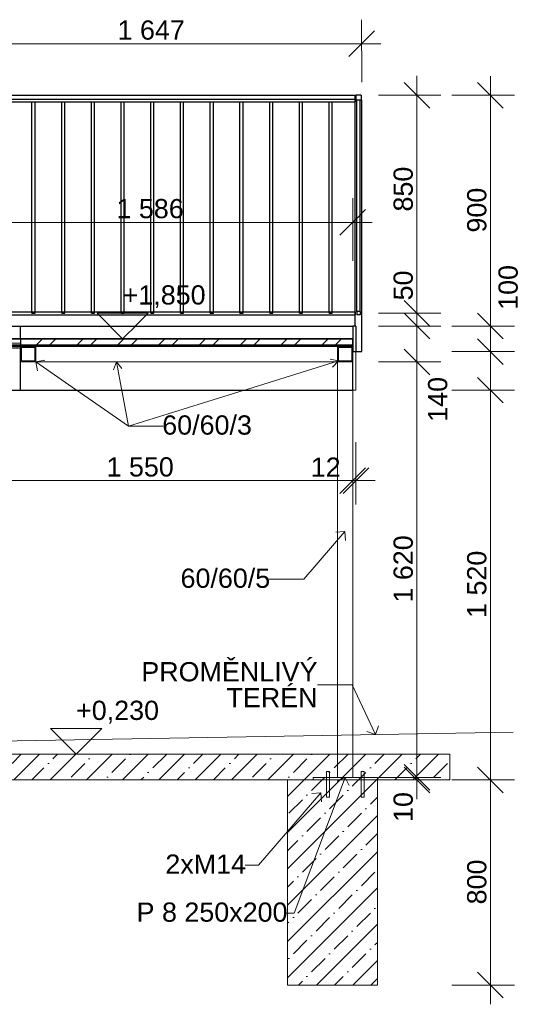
# Model space of a CAD drawing. Header units: millimetres. Extents: x -11934 to 16012, y -44210 to -5230.
# Tile 6 of 7: x 14068 to 16012, y -43927 to -40087. Entities that reach past the tile are written whole.
import ezdxf

# ---------------------------------------------------------------- set-up
doc = ezdxf.new("R2010")
doc.units = ezdxf.units.MM
doc.header["$MEASUREMENT"] = 0
for name, pattern in [('Wipeout_Contour', [1000, 0, -1000]), ('Čerchovaná S', [3.5, 1.5, -0.85, 0.3, -0.85]), ('Čárkovaná', [325, 200, -125]), ('Čárkovaná S', [2.5, 1.5, -1])]:
    doc.linetypes.add(name, pattern=pattern)
for name, color, linetype in [('A-A4_POHLED ZÁPADNÍ_1_Anotace - SP', 7, 'Continuous'), ('A-A4_POHLED ZÁPADNÍ_1_Interiér - schodiště', 7, 'Continuous'), ('A-A4_POHLED ZÁPADNÍ_1_Konstrukce - nosné', 7, 'Continuous'), ('A-A4_POHLED ZÁPADNÍ_1_Kóty - SP', 7, 'Continuous'), ('A-A4_POHLED ZÁPADNÍ_1_Nové_3D prvky model', 7, 'Continuous'), ('A-A4_POHLED ZÁPADNÍ_1_Nové_Interiér - schodiště', 7, 'Continuous'), ('A-A4_POHLED ZÁPADNÍ_1_Nové_Konstrukce – Dělicí čáry vrstev', 7, 'Continuous'), ('A-A4_POHLED ZÁPADNÍ_1_Nové_Výplně - Povrchové', 7, 'Continuous'), ('A-A4_POHLED ZÁPADNÍ_1_Nové_Výplně – Řezové', 7, 'Continuous')]:
    doc.layers.add(name, color=color, linetype=linetype)
doc.styles.add('GENEROVANÝ_STYL_1', font='txt')
doc.styles.add('GENEROVANÝ_STYL_2', font='txt')
pattern_1 = [(45, (22541.76, -43182.14), (-79.5495, 79.5495), []), (45, (22515.24, -43155.62), (-79.5495, 79.5495), [])]
pattern_2 = [(45, (22541.76, -43182.14), (-70.7107, 70.7107), []), (45, (22506.41, -43146.78), (-70.7107, 70.7107), [75, -25, 0, -25])]

msp = doc.modelspace()

# ---------------------------------------------------------------- hatches: boundary and pattern name
at = {"layer": 'A-A4_POHLED ZÁPADNÍ_1_Konstrukce - nosné', "linetype": 'Continuous', "lineweight": 0, "true_color": 0xffffff}
h = msp.add_hatch(dxfattribs=at)
h.set_pattern_fill('beton_prostý_3_0001', style=0, pattern_type=2)
h.set_pattern_definition(pattern_2)
h.paths.add_polyline_path([(10973.4, -42952), (10973.4, -43052), (15745.2, -43052), (15745.2, -42952)])
at = {"layer": 'A-A4_POHLED ZÁPADNÍ_1_Konstrukce - nosné', "linetype": 'Continuous', "lineweight": 13}
h = msp.add_hatch(dxfattribs=at)
h.set_pattern_fill('beton_prostý_3_0001', color=253, style=0, pattern_type=2)
h.set_pattern_definition(pattern_2)
h.paths.add_polyline_path([(15112.4, -43052), (15112.4, -43852), (15462.4, -43852), (15462.4, -43052)])

# ---------------------------------------------------------------- linework, layer by layer
at = {"layer": 'A-A4_POHLED ZÁPADNÍ_1_Anotace - SP', "color": 154, "linetype": 'Continuous', "lineweight": 13}
for p, q in [((14492.7, -41672), (14627.5, -41672)), ((15336.2, -42083.2), (15175.8, -42269.5)), ((15336.2, -42083.2), (15300.9, -42085.8)), ((15336.2, -42083.2), (15338.8, -42118.4)), ((15175.8, -42269.5), (15041, -42269.5)), ((15364, -42680.6), (15229.2, -42680.6)), ((15455.3, -42874.9), (15364, -42680.6)), ((15455.3, -42874.9), (15467.3, -42841.6)), ((15455.3, -42874.9), (15422, -42862.9)), ((15337.4, -43042), (15138.6, -43571.7)), ((15337.4, -43042), (15305.2, -43056.6)), ((15337.4, -43042), (15352, -43074.2)), ((15242, -43101.7), (14998.6, -43384.5)), ((15242, -43101.7), (15206.8, -43104.4)), ((15242, -43101.7), (15244.7, -43137)), ((14998.6, -43384.5), (14946.8, -43384.5)), ((15138.6, -43571.7), (15104.6, -43571.7))]:
    msp.add_line(p, q, dxfattribs=at)
at = {"layer": 'A-A4_POHLED ZÁPADNÍ_1_Interiér - schodiště', "color": 1, "linetype": 'Čárkovaná S', "lineweight": 18}
for p, q in [((15306.7, -42952), (15306.7, -43042)), ((15366.7, -42952), (15366.7, -43042))]:
    msp.add_line(p, q, dxfattribs=at)
at = {"layer": 'A-A4_POHLED ZÁPADNÍ_1_Interiér - schodiště', "color": 1, "linetype": 'Continuous', "lineweight": 18}
for p, q in [((15212.4, -43052), (15212.4, -43042)), ((15212.4, -43042), (15462.4, -43042)), ((15462.4, -43042), (15462.4, -43052)), ((15462.4, -43052), (15212.4, -43052))]:
    msp.add_line(p, q, dxfattribs=at)
at = {"layer": 'A-A4_POHLED ZÁPADNÍ_1_Interiér - schodiště', "color": 1, "linetype": 'Čárkovaná', "lineweight": 18}
for p, q in [((15264, -43019.5), (15276, -43019.5)), ((15264, -43119.5), (15264, -43019.5)), ((15276, -43019.5), (15276, -43119.5)), ((15410.7, -43019.5), (15398.7, -43019.5)), ((15398.7, -43019.5), (15398.7, -43119.5)), ((15410.7, -43119.5), (15410.7, -43019.5)), ((15276, -43119.5), (15264, -43119.5)), ((15398.7, -43119.5), (15410.7, -43119.5))]:
    msp.add_line(p, q, dxfattribs=at)
at = {"layer": 'A-A4_POHLED ZÁPADNÍ_1_Konstrukce - nosné', "color": 1, "linetype": 'Continuous', "lineweight": 18}
msp.add_line((10973.4, -42952), (15991.4, -42865.7), dxfattribs=at)
at = {"layer": 'A-A4_POHLED ZÁPADNÍ_1_Konstrukce - nosné', "color": 1, "linetype": 'Continuous', "lineweight": 13, "flags": 128}
for points in [[(10973.4, -42952), (15745.2, -42952), (15745.2, -43052), (10973.4, -43052)], [(15112.4, -43052), (15462.4, -43052), (15462.4, -43852), (15112.4, -43852)]]:
    msp.add_lwpolyline(points, close=True, dxfattribs=at)
at = {"layer": 'A-A4_POHLED ZÁPADNÍ_1_Kóty - SP', "color": 154, "linetype": 'Continuous', "lineweight": 13}
for p, q in [((15401.3, -40331), (15401.2, -40087.2)), ((15351.2, -40231), (15451.2, -40131)), ((13754.5, -40181.2), (15401.2, -40181)), ((15401.2, -40181), (15476.2, -40181)), ((15616.6, -40381.7), (15616.6, -40306.7)), ((15903.4, -40382), (15903.4, -40307)), ((15666.6, -40431.7), (15566.6, -40331.7)), ((15953.4, -40432), (15853.4, -40332)), ((15710.3, -40381.7), (15466.6, -40381.7)), ((15616.6, -41232), (15616.6, -40381.7)), ((15997.1, -40382), (15753.4, -40382)), ((15903.4, -41282), (15903.4, -40382)), ((15566.6, -41182), (15666.6, -41282)), ((15710.3, -41232), (15466.6, -41232)), ((15666.6, -41332), (15566.6, -41232)), ((15616.6, -41282), (15616.6, -41232)), ((15853.4, -41232), (15953.4, -41332)), ((15710.3, -41282), (15466.6, -41282)), ((15616.6, -41422), (15616.6, -41282)), ((15997.1, -41282), (15753.4, -41282)), ((15903.4, -41381.7), (15903.4, -41282)), ((15853.4, -41331.7), (15953.4, -41431.7)), ((15566.6, -41372), (15666.6, -41472)), ((15997.1, -41381.7), (15753.4, -41381.7)), ((15903.4, -41456.7), (15903.4, -41381.7)), ((15710.3, -41422), (15466.6, -41422)), ((15616.6, -43042), (15616.6, -41422)), ((15903.4, -41532), (15903.4, -41457)), ((15953.4, -41582), (15853.4, -41482)), ((15997.1, -41532), (15753.4, -41532)), ((15903.4, -43052), (15903.4, -41532)), ((15366.7, -41978.5), (15366.7, -41734.8)), ((15378.7, -41978.5), (15378.7, -41734.8)), ((15316.7, -41934.8), (15416.7, -41834.8)), ((15428.7, -41834.8), (15328.7, -41934.8)), ((13817.1, -41884.8), (15366.7, -41884.8)), ((15366.7, -41884.8), (15378.7, -41884.8)), ((15378.7, -41884.8), (15453.7, -41884.8)), ((14287.9, -42952), (14187.9, -42852)), ((14187.9, -42852), (14387.9, -42852)), ((14387.9, -42852), (14287.9, -42952)), ((14287.9, -42952), (14137.9, -42952)), ((14287.9, -42952), (14362.9, -42952)), ((15566.6, -42992), (15666.6, -43092)), ((15666.6, -43102), (15566.6, -43002)), ((15853.4, -43002), (15953.4, -43102)), ((15710.3, -43042), (15466.6, -43042)), ((15616.6, -43052), (15616.6, -43042)), ((15710.3, -43052), (15466.6, -43052)), ((15616.6, -43127), (15616.6, -43052)), ((15997.1, -43052), (15753.4, -43052)), ((15903.4, -43852), (15903.4, -43052)), ((15853.4, -43802), (15953.4, -43902)), ((15997.1, -43852), (15753.4, -43852)), ((15903.4, -43927), (15903.4, -43852))]:
    msp.add_line(p, q, dxfattribs=at)

# ---------------------------------------------------------------- texts
at = {"layer": 'A-A4_POHLED ZÁPADNÍ_1_Anotace - SP', "color": 154, "linetype": 'Continuous', "lineweight": 13, "char_height": 75, "attachment_point": 5, "style": 'GENEROVANÝ_STYL_1'}
for s, insert in [('\\A1;{\\pqc;\\fArial|b0|i0|c238|p38;60/60/\\fArial|b0|i0|c238|p38;3}', (14798.6, -41668.4)), ('\\A1;{\\pqc;\\fArial|b0|i0|c238|p38;60/60/5}', (14869.9, -42265.8)), ('\\A1;{\\pqc;\\fArial|b0|i0|c238|p38;2xM14}', (14793.2, -43380.3)), ('\\A1;{\\pqc;\\fArial|b0|i0|c238|p38;P 8 \\fArial|b0|i0|c238|p38;2\\fArial|b0|i0|c238|p38;50x\\fArial|b0|i0|c238|p38;2\\fArial|b0|i0|c238|p38;00}', (14818, -43568))]:
    msp.add_mtext(s, dxfattribs=dict(at, insert=insert))
at = {"layer": 'A-A4_POHLED ZÁPADNÍ_1_Anotace - SP', "color": 154, "linetype": 'Continuous', "lineweight": 13, "insert": (15229.2, -42680.6), "char_height": 75, "attachment_point": 6, "line_spacing_factor": 0.809522, "style": 'GENEROVANÝ_STYL_1'}
msp.add_mtext('\\A1;{\\pqr;\\fArial|b0|i0|c238|p38;PROMĚNLIVÝ\\P\\pqr;\\fArial|b0|i0|c238|p38;TERÉN}', dxfattribs=at)
at = {"layer": 'A-A4_POHLED ZÁPADNÍ_1_Kóty - SP', "color": 154, "linetype": 'Continuous', "lineweight": 13, "char_height": 75, "attachment_point": 7, "style": 'GENEROVANÝ_STYL_2'}
for s, insert, width, rotation in [('\\A1;{\\pql;\\fArial|b0|i0|c0|p38;1\xa0647}', (14449.7, -40166.1), 256.457, 0.0088), ('\\A1;{\\pql;\\fArial|b0|i0|c0|p38;850}', (15601.6, -40835.3), 170.744, 90), ('\\A1;{\\pql;\\fArial|b0|i0|c0|p38;900}', (15888.4, -40917.3), 170.744, 90), ('\\A1;{\\pql;\\fArial|b0|i0|c0|p38;50}', (15601.6, -41182), 113.829, 90), ('\\A1;{\\pql;\\fArial|b0|i0|c0|p38;100}', (16010.6, -41218.8), 170.744, 90), ('\\A1;{\\pql;\\fArial|b0|i0|c0|p38;140}', (15736, -41655.3), 170.744, 90), ('\\A1;{\\pql;\\fArial|b0|i0|c0|p38;1\xa0620}', (15601.6, -42360.2), 256.457, 90), ('\\A1;{\\pql;\\fArial|b0|i0|c0|p38;1\xa0520}', (15888.4, -42420.2), 256.457, 90), ('\\A1;{\\pql;\\fArial|b0|i0|c0|p38;10}', (15601.6, -43215.8), 113.829, 90), ('\\A1;{\\pql;\\fArial|b0|i0|c0|p38;800}', (15888.4, -43537.3), 170.744, 90)]:
    msp.add_mtext(s, dxfattribs=dict(at, insert=insert, width=width, rotation=rotation))
for s, insert, width in [('\\A1;{\\pql;\\fArial|b0|i0|c0|p38;1\xa0550}', (14406.7, -41869.8), 256.457), ('\\A1;{\\pql;\\fArial|b0|i0|c0|p38;12}', (15202.8, -41869.8), 113.829), ('\\A1;{\\pql;\\fArial|b0|i0|c0|p38;+0,230}', (14287.9, -42832), 316.801)]:
    msp.add_mtext(s, dxfattribs=dict(at, insert=insert, width=width))

# ---------------------------------------------------------------- wipeouts: each hides what was drawn before it
at = {"color": 254, "linetype": 'Wipeout_Contour', "lineweight": 0, "ltscale": 525392.833092}
msp.add_wipeout([(15376.3, -41282), (15378.7, -41282), (15378.7, -41381.7), (15401.3, -41381.7), (15401.3, -40401.7), (15394.8, -40401.7), (15394.8, -41231.7), (15394.8, -41237.7), (15382.8, -41237.7), (15382.8, -41231.7), (15382.8, -40401.7), (15376.3, -40401.7)], dxfattribs=at).dxf.layer = 'A-A4_POHLED ZÁPADNÍ_1_Nové_Výplně - Povrchové'

# ---------------------------------------------------------------- next in the draw order: wipeouts: each hides what was drawn before it
at = {"color": 254, "linetype": 'Wipeout_Contour', "lineweight": 0, "ltscale": 171769.24863}
msp.add_wipeout([(13754.5, -40397), (15376.3, -40397), (15376.3, -40382), (13754.5, -40382)], dxfattribs=at).dxf.layer = 'A-A4_POHLED ZÁPADNÍ_1_Nové_Výplně - Povrchové'
at = {"color": 254, "linetype": 'Wipeout_Contour', "lineweight": 0, "ltscale": 2449143.932575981}
msp.add_wipeout([(13764.6, -41238), (15376.3, -41238), (15376.3, -41226), (15286.4, -41226), (15286.4, -41232), (15274.4, -41232), (15274.4, -41226), (15170.6, -41226), (15170.6, -41232), (15158.6, -41232), (15158.6, -41226), (15054.8, -41226), (15054.8, -41232), (15042.8, -41232), (15042.8, -41226), (14938.9, -41226), (14938.9, -41232), (14926.9, -41232), (14926.9, -41226), (14823.1, -41226), (14823.1, -41232), (14811.1, -41232), (14811.1, -41226), (14707.2, -41226), (14707.2, -41232), (14695.2, -41232), (14695.2, -41226), (14591.4, -41226), (14591.4, -41232), (14579.4, -41232), (14579.4, -41226), (14475.6, -41226), (14475.6, -41232), (14463.6, -41232), (14463.6, -41226), (14359.7, -41226), (14359.7, -41232), (14347.7, -41232), (14347.7, -41226), (14243.9, -41226), (14243.9, -41232), (14231.9, -41232), (14231.9, -41226), (14128.1, -41226), (14128.1, -41232), (14116.1, -41232), (14116.1, -41226), (14012.2, -41226), (14012.2, -41232), (14000.2, -41232), (14000.2, -41226), (13896.4, -41226), (13896.4, -41232), (13884.4, -41232), (13884.4, -41226), (13764.6, -41226)], dxfattribs=at).dxf.layer = 'A-A4_POHLED ZÁPADNÍ_1_Nové_Výplně - Povrchové'
at = {"color": 254, "linetype": 'Wipeout_Contour', "lineweight": 0, "ltscale": 175420.768785}
msp.add_wipeout([(14070.7, -41282), (14070.7, -41332), (15366.7, -41332), (15366.7, -41282)], dxfattribs=at).dxf.layer = 'A-A4_POHLED ZÁPADNÍ_1_Nové_Výplně - Povrchové'
at = {"color": 254, "linetype": 'Wipeout_Contour', "lineweight": 0, "ltscale": 175948.377607}
msp.add_wipeout([(14070.7, -41532), (15366.7, -41532), (15366.7, -41362), (14070.7, -41362)], dxfattribs=at).dxf.layer = 'A-A4_POHLED ZÁPADNÍ_1_Nové_Výplně - Povrchové'

# ---------------------------------------------------------------- next in the draw order: linework, layer by layer
at = {"layer": 'A-A4_POHLED ZÁPADNÍ_1_Anotace - SP', "color": 154, "linetype": 'Continuous', "lineweight": 13}
for q in [(14165.5, -41415.6), (14492.7, -41672), (14137, -41456.7)]:
    msp.add_line((14130.7, -41422), q, dxfattribs=at)
at = {"layer": 'A-A4_POHLED ZÁPADNÍ_1_Interiér - schodiště', "color": 1, "linetype": 'Continuous', "lineweight": 18}
for p, q in [((14130.7, -41422), (14070.7, -41422)), ((14126.7, -41418), (14074.7, -41418)), ((14130.7, -41422), (15306.7, -41422)), ((15366.7, -41422), (15306.7, -41422)), ((15306.7, -41422), (15306.7, -42952)), ((15362.7, -41418), (15310.7, -41418)), ((15366.7, -41422), (15366.7, -42952)), ((15366.7, -41532), (14071.4, -41532)), ((15378.7, -41532), (15366.7, -41532))]:
    msp.add_line(p, q, dxfattribs=at)
at = {"layer": 'A-A4_POHLED ZÁPADNÍ_1_Interiér - schodiště', "color": 154, "linetype": 'Continuous', "lineweight": 13}
for p, q in [((14444.9, -41422), (14434, -41453.3)), ((14492.7, -41672), (14444.9, -41422)), ((14444.9, -41422), (14466.6, -41447.1)), ((14492.7, -41672), (15310.7, -41418)), ((15310.7, -41418), (15278.3, -41410.7)), ((15310.7, -41418), (15288.2, -41442.3))]:
    msp.add_line(p, q, dxfattribs=at)
at = {"layer": 'A-A4_POHLED ZÁPADNÍ_1_Nové_3D prvky model', "color": 1, "linetype": 'Continuous', "lineweight": 25}
msp.add_line((14070.7, -41532), (15366.7, -41532), dxfattribs=at)
at = {"layer": 'A-A4_POHLED ZÁPADNÍ_1_Nové_Interiér - schodiště', "color": 1, "linetype": 'Continuous', "lineweight": 25}
for p, q in [((13766.4, -41282), (14070.7, -41282)), ((13837.7, -41532), (14070.7, -41532))]:
    msp.add_line(p, q, dxfattribs=at)

# ---------------------------------------------------------------- next in the draw order: wipeouts: each hides what was drawn before it
at = {"color": 254, "linetype": 'Wipeout_Contour', "lineweight": 0, "ltscale": 172776.349189}
msp.add_wipeout([(14116.1, -41232), (14128.1, -41232), (14128.1, -40408.2), (14116.1, -40408.2)], dxfattribs=at).dxf.layer = 'A-A4_POHLED ZÁPADNÍ_1_Nové_Výplně - Povrchové'
at = {"color": 254, "linetype": 'Wipeout_Contour', "lineweight": 0, "ltscale": 172928.403931}
msp.add_wipeout([(14231.9, -41232), (14243.9, -41232), (14243.9, -40408.2), (14231.9, -40408.2)], dxfattribs=at).dxf.layer = 'A-A4_POHLED ZÁPADNÍ_1_Nové_Výplně - Povrchové'
at = {"color": 254, "linetype": 'Wipeout_Contour', "lineweight": 0, "ltscale": 173081.56554}
msp.add_wipeout([(14347.7, -41232), (14359.7, -41232), (14359.7, -40408.2), (14347.7, -40408.2)], dxfattribs=at).dxf.layer = 'A-A4_POHLED ZÁPADNÍ_1_Nové_Výplně - Povrchové'
at = {"color": 254, "linetype": 'Wipeout_Contour', "lineweight": 0, "ltscale": 173235.83108}
msp.add_wipeout([(14463.6, -41232), (14475.6, -41232), (14475.6, -40408.2), (14463.6, -40408.2)], dxfattribs=at).dxf.layer = 'A-A4_POHLED ZÁPADNÍ_1_Nové_Výplně - Povrchové'
at = {"color": 254, "linetype": 'Wipeout_Contour', "lineweight": 0, "ltscale": 173391.197602}
msp.add_wipeout([(14579.4, -41232), (14591.4, -41232), (14591.4, -40408.2), (14579.4, -40408.2)], dxfattribs=at).dxf.layer = 'A-A4_POHLED ZÁPADNÍ_1_Nové_Výplně - Povrchové'
at = {"color": 254, "linetype": 'Wipeout_Contour', "lineweight": 0, "ltscale": 173547.66215}
msp.add_wipeout([(14695.2, -41232), (14707.2, -41232), (14707.2, -40408.2), (14695.2, -40408.2)], dxfattribs=at).dxf.layer = 'A-A4_POHLED ZÁPADNÍ_1_Nové_Výplně - Povrchové'
at = {"color": 254, "linetype": 'Wipeout_Contour', "lineweight": 0, "ltscale": 173705.221755}
msp.add_wipeout([(14811.1, -41232), (14823.1, -41232), (14823.1, -40408.2), (14811.1, -40408.2)], dxfattribs=at).dxf.layer = 'A-A4_POHLED ZÁPADNÍ_1_Nové_Výplně - Povrchové'
at = {"color": 254, "linetype": 'Wipeout_Contour', "lineweight": 0, "ltscale": 173863.873439}
msp.add_wipeout([(14926.9, -41232), (14938.9, -41232), (14938.9, -40408.2), (14926.9, -40408.2)], dxfattribs=at).dxf.layer = 'A-A4_POHLED ZÁPADNÍ_1_Nové_Výplně - Povrchové'
at = {"color": 254, "linetype": 'Wipeout_Contour', "lineweight": 0, "ltscale": 174023.614215}
msp.add_wipeout([(15042.8, -41232), (15054.8, -41232), (15054.8, -40408.2), (15042.8, -40408.2)], dxfattribs=at).dxf.layer = 'A-A4_POHLED ZÁPADNÍ_1_Nové_Výplně - Povrchové'
at = {"color": 254, "linetype": 'Wipeout_Contour', "lineweight": 0, "ltscale": 174184.441086}
msp.add_wipeout([(15158.6, -41232), (15170.6, -41232), (15170.6, -40408.2), (15158.6, -40408.2)], dxfattribs=at).dxf.layer = 'A-A4_POHLED ZÁPADNÍ_1_Nové_Výplně - Povrchové'
at = {"color": 254, "linetype": 'Wipeout_Contour', "lineweight": 0, "ltscale": 174585.539207}
msp.add_wipeout([(13795.9, -41363), (14070.7, -41363), (14070.7, -41362), (13795.9, -41362)], dxfattribs=at).dxf.layer = 'A-A4_POHLED ZÁPADNÍ_1_Nové_Výplně – Řezové'

# ---------------------------------------------------------------- next in the draw order: hatches: boundary and pattern name
at = {"layer": 'A-A4_POHLED ZÁPADNÍ_1_Nové_Výplně – Řezové', "linetype": 'Continuous', "lineweight": 20, "true_color": 0xffaaaa}
h = msp.add_hatch(dxfattribs=at)
h.set_pattern_fill('Kov___ocel_0001', color=21, style=0, pattern_type=2)
h.set_pattern_definition(pattern_1)
h.paths.add_polyline_path([(13795.9, -41363), (14070.7, -41363), (14070.7, -41362), (13795.9, -41362)])

# ---------------------------------------------------------------- next in the draw order: linework, layer by layer
at = {"layer": 'A-A4_POHLED ZÁPADNÍ_1_Kóty - SP', "color": 154, "linetype": 'Continuous', "lineweight": 13}
msp.add_line((14369.5, -41232), (14569.5, -41232), dxfattribs=at)
at = {"layer": 'A-A4_POHLED ZÁPADNÍ_1_Nové_Interiér - schodiště', "color": 1, "linetype": 'Continuous', "lineweight": 25}
for p, q in [((14012.2, -41226), (14116.1, -41226)), ((14116.1, -41226), (14128.1, -41226)), ((14116.1, -41232), (14116.1, -41226)), ((14116.1, -41232), (14128.1, -41232)), ((14128.1, -41226), (14231.9, -41226)), ((14231.9, -41226), (14243.9, -41226)), ((14231.9, -41232), (14231.9, -41226)), ((14231.9, -41232), (14243.9, -41232)), ((14243.9, -41226), (14347.7, -41226)), ((14347.7, -41226), (14359.7, -41226)), ((14347.7, -41232), (14347.7, -41226)), ((14347.7, -41232), (14359.7, -41232)), ((14359.7, -41226), (14463.6, -41226)), ((14463.6, -41226), (14475.6, -41226)), ((14463.6, -41232), (14463.6, -41226)), ((14463.6, -41232), (14475.6, -41232)), ((14475.6, -41226), (14579.4, -41226)), ((14579.4, -41226), (14591.4, -41226)), ((14579.4, -41232), (14579.4, -41226)), ((14579.4, -41232), (14591.4, -41232)), ((14591.4, -41226), (14695.2, -41226)), ((14695.2, -41226), (14707.2, -41226)), ((14695.2, -41232), (14695.2, -41226)), ((14695.2, -41232), (14707.2, -41232)), ((14707.2, -41226), (14811.1, -41226)), ((14811.1, -41226), (14823.1, -41226)), ((14811.1, -41232), (14811.1, -41226)), ((14811.1, -41232), (14823.1, -41232)), ((14823.1, -41226), (14926.9, -41226)), ((14926.9, -41226), (14938.9, -41226)), ((14926.9, -41232), (14926.9, -41226)), ((14926.9, -41232), (14938.9, -41232)), ((14938.9, -41226), (15042.8, -41226)), ((15042.8, -41226), (15054.8, -41226)), ((15042.8, -41232), (15042.8, -41226)), ((15042.8, -41232), (15054.8, -41232)), ((15054.8, -41226), (15158.6, -41226)), ((15158.6, -41226), (15170.6, -41226)), ((15158.6, -41232), (15158.6, -41226)), ((15158.6, -41232), (15170.6, -41232))]:
    msp.add_line(p, q, dxfattribs=at)

# ---------------------------------------------------------------- next in the draw order: texts
at = {"layer": 'A-A4_POHLED ZÁPADNÍ_1_Kóty - SP', "color": 154, "linetype": 'Continuous', "lineweight": 13, "char_height": 75, "attachment_point": 7, "style": 'GENEROVANÝ_STYL_2'}
for s, insert, width in [('\\A1;{\\pql;\\fArial|b0|i0|c0|p38;1\xa0586}', (14445.4, -40862.5), 256.457), ('\\A1;{\\pql;\\fArial|b0|i0|c0|p38;+1,850}', (14469.5, -41212), 316.801)]:
    msp.add_mtext(s, dxfattribs=dict(at, insert=insert, width=width))

# ---------------------------------------------------------------- next in the draw order: wipeouts: each hides what was drawn before it
at = {"color": 254, "linetype": 'Wipeout_Contour', "lineweight": 0, "ltscale": 171824.626115}
msp.add_wipeout([(15376.3, -40397), (13764.6, -40397), (13764.6, -40408), (15376.3, -40408)], dxfattribs=at).dxf.layer = 'A-A4_POHLED ZÁPADNÍ_1_Nové_Výplně - Povrchové'

# ---------------------------------------------------------------- next in the draw order: linework, layer by layer
at = {"layer": 'A-A4_POHLED ZÁPADNÍ_1_Nové_Interiér - schodiště', "color": 1, "linetype": 'Continuous', "lineweight": 25}
for p, q in [((14116.1, -40408.2), (14128.1, -40408.2)), ((14116.1, -41226), (14116.1, -40408.2)), ((14128.1, -41232), (14128.1, -40408.2)), ((14231.9, -40408.2), (14243.9, -40408.2)), ((14231.9, -41226), (14231.9, -40408.2)), ((14243.9, -41232), (14243.9, -40408.2)), ((14347.7, -40408.2), (14359.7, -40408.2)), ((14347.7, -41226), (14347.7, -40408.2)), ((14359.7, -41232), (14359.7, -40408.2)), ((14463.6, -40408.2), (14475.6, -40408.2)), ((14463.6, -41226), (14463.6, -40408.2)), ((14475.6, -41232), (14475.6, -40408.2)), ((14579.4, -40408.2), (14591.4, -40408.2)), ((14579.4, -41226), (14579.4, -40408.2)), ((14591.4, -41232), (14591.4, -40408.2)), ((14695.2, -40408.2), (14707.2, -40408.2)), ((14695.2, -41226), (14695.2, -40408.2)), ((14707.2, -41232), (14707.2, -40408.2)), ((14811.1, -40408.2), (14823.1, -40408.2)), ((14811.1, -41226), (14811.1, -40408.2)), ((14823.1, -41232), (14823.1, -40408.2)), ((14926.9, -40408.2), (14938.9, -40408.2)), ((14926.9, -41226), (14926.9, -40408.2)), ((14938.9, -41232), (14938.9, -40408.2)), ((15042.8, -40408.2), (15054.8, -40408.2)), ((15042.8, -41226), (15042.8, -40408.2)), ((15054.8, -41232), (15054.8, -40408.2)), ((15158.6, -40408.2), (15170.6, -40408.2)), ((15158.6, -41226), (15158.6, -40408.2)), ((15170.6, -41232), (15170.6, -40408.2))]:
    msp.add_line(p, q, dxfattribs=at)

# ---------------------------------------------------------------- next in the draw order: wipeouts: each hides what was drawn before it
at = {"color": 254, "linetype": 'Wipeout_Contour', "lineweight": 0, "ltscale": 174346.351044}
msp.add_wipeout([(15274.4, -41232), (15286.4, -41232), (15286.4, -40408.2), (15274.4, -40408.2)], dxfattribs=at).dxf.layer = 'A-A4_POHLED ZÁPADNÍ_1_Nové_Výplně - Povrchové'
at = {"color": 254, "linetype": 'Wipeout_Contour', "lineweight": 0, "ltscale": 174474.990945}
msp.add_wipeout([(15394.8, -40401.7), (15382.8, -40401.7), (15382.8, -41225.7), (15394.8, -41225.7)], dxfattribs=at).dxf.layer = 'A-A4_POHLED ZÁPADNÍ_1_Nové_Výplně - Povrchové'
at = {"color": 254, "linetype": 'Wipeout_Contour', "lineweight": 0, "ltscale": 174517.168886}
msp.add_wipeout([(13780.7, -41362), (14070.7, -41362), (14070.7, -41332), (13780.7, -41332)], dxfattribs=at).dxf.layer = 'A-A4_POHLED ZÁPADNÍ_1_Nové_Výplně – Řezové'

# ---------------------------------------------------------------- next in the draw order: linework, layer by layer
at = {"layer": 'A-A4_POHLED ZÁPADNÍ_1_Kóty - SP', "color": 154, "linetype": 'Continuous', "lineweight": 13}
for p, q in [((15366.7, -41027.5), (15366.7, -40783.8)), ((15316.7, -40927.5), (15416.7, -40827.5)), ((13780.7, -40877.5), (15366.7, -40877.5)), ((15366.7, -40877.5), (15441.7, -40877.5))]:
    msp.add_line(p, q, dxfattribs=at)
at = {"layer": 'A-A4_POHLED ZÁPADNÍ_1_Nové_Interiér - schodiště', "color": 1, "linetype": 'Continuous', "lineweight": 25}
for p, q in [((15274.4, -40408.2), (15286.4, -40408.2)), ((15274.4, -41226), (15274.4, -40408.2)), ((15286.4, -41232), (15286.4, -40408.2)), ((15170.6, -41226), (15274.4, -41226)), ((15274.4, -41226), (15286.4, -41226)), ((15274.4, -41232), (15274.4, -41226)), ((15274.4, -41232), (15286.4, -41232))]:
    msp.add_line(p, q, dxfattribs=at)

# ---------------------------------------------------------------- next in the draw order: wipeouts: each hides what was drawn before it
at = {"color": 254, "linetype": 'Wipeout_Contour', "lineweight": 0, "ltscale": 172895.587834}
msp.add_wipeout([(15398.8, -40381.7), (15378.8, -40381.7), (15378.8, -40401.7), (15398.8, -40401.7)], dxfattribs=at).dxf.layer = 'A-A4_POHLED ZÁPADNÍ_1_Nové_Výplně – Řezové'
at = {"color": 254, "linetype": 'Wipeout_Contour', "lineweight": 0, "ltscale": 176039.490388}
msp.add_wipeout([(15394.8, -41225.7), (15382.8, -41225.7), (15382.8, -41237.7), (15394.8, -41237.7)], dxfattribs=at).dxf.layer = 'A-A4_POHLED ZÁPADNÍ_1_Nové_Výplně – Řezové'
at = {"color": 254, "linetype": 'Wipeout_Contour', "lineweight": 0, "ltscale": 175571.481614}
msp.add_wipeout([(14070.7, -41362), (15366.7, -41362), (15366.7, -41332), (14070.7, -41332)], dxfattribs=at).dxf.layer = 'A-A4_POHLED ZÁPADNÍ_1_Nové_Výplně – Řezové'

# ---------------------------------------------------------------- next in the draw order: hatches: boundary and pattern name
at = {"layer": 'A-A4_POHLED ZÁPADNÍ_1_Nové_Výplně – Řezové', "linetype": 'Continuous', "lineweight": 20, "true_color": 0xffaaaa}
h = msp.add_hatch(dxfattribs=at)
h.set_pattern_fill('Kov___ocel_0001', color=21, style=0, pattern_type=2)
h.set_pattern_definition(pattern_1)
h.paths.add_polyline_path([(14070.7, -41362), (15366.7, -41362), (15366.7, -41332), (14070.7, -41332)])

# ---------------------------------------------------------------- next in the draw order: linework, layer by layer
at = {"layer": 'A-A4_POHLED ZÁPADNÍ_1_Interiér - schodiště', "color": 1, "linetype": 'Continuous', "lineweight": 18}
for p, q in [((14071.4, -41532), (14071.4, -41282)), ((14070.7, -41362), (14130.7, -41362)), ((14070.7, -41422), (14070.7, -41362)), ((14074.7, -41366), (14126.7, -41366)), ((14074.7, -41418), (14074.7, -41366)), ((14126.7, -41366), (14126.7, -41418)), ((14130.7, -41362), (14130.7, -41422)), ((15306.7, -41362), (14130.7, -41362)), ((14130.7, -41362), (14130.7, -41422)), ((15306.7, -41422), (15306.7, -41362)), ((15306.7, -41422), (15306.7, -41362)), ((15310.7, -41418), (15310.7, -41366))]:
    msp.add_line(p, q, dxfattribs=at)
at = {"layer": 'A-A4_POHLED ZÁPADNÍ_1_Interiér - schodiště', "color": 151, "linetype": 'Continuous', "lineweight": 13, "true_color": 0x80c2ff}
for p, q in [((14072.1, -41348.1), (13767.1, -41348.1)), ((14072.1, -41358.3), (14072.1, -41348.1)), ((13767.1, -41358.3), (14072.1, -41358.3))]:
    msp.add_line(p, q, dxfattribs=at)
at = {"layer": 'A-A4_POHLED ZÁPADNÍ_1_Interiér - schodiště', "color": 151, "linetype": 'Čerchovaná S', "lineweight": 13, "true_color": 0x80c2ff}
for p, q in [((14072.1, -41358.3), (13767.1, -41358.3)), ((13767.1, -41368.4), (14072.1, -41368.4)), ((14072.1, -41368.4), (14072.1, -41358.3))]:
    msp.add_line(p, q, dxfattribs=at)
at = {"layer": 'A-A4_POHLED ZÁPADNÍ_1_Kóty - SP', "color": 154, "linetype": 'Continuous', "lineweight": 13}
for p, q in [((14469.5, -41332), (14369.5, -41232)), ((14569.5, -41232), (14469.5, -41332)), ((14469.5, -41332), (14319.5, -41332)), ((14469.5, -41332), (14544.5, -41332))]:
    msp.add_line(p, q, dxfattribs=at)
at = {"layer": 'A-A4_POHLED ZÁPADNÍ_1_Nové_3D prvky model', "color": 1, "linetype": 'Continuous', "lineweight": 25}
for p, q in [((14070.7, -41332), (14070.7, -41282)), ((14070.7, -41532), (14070.7, -41363))]:
    msp.add_line(p, q, dxfattribs=at)
at = {"layer": 'A-A4_POHLED ZÁPADNÍ_1_Nové_Interiér - schodiště', "color": 1, "linetype": 'Continuous', "lineweight": 25}
for p, q in [((13754.5, -40382), (15376.3, -40382)), ((15376.3, -40382), (15376.3, -40397)), ((15376.3, -40396), (15376.3, -40382)), ((15376.3, -40382), (15376.3, -40382)), ((15398.8, -40381.7), (15378.8, -40381.7)), ((15378.8, -40381.7), (15378.8, -40401.7)), ((15398.8, -40381.7), (15398.8, -40401.7)), ((13754.5, -40397), (15376.3, -40397)), ((13764.6, -40408), (15376.3, -40408)), ((15376.3, -40397), (15376.3, -40408)), ((15376.3, -40401.7), (15378.8, -40401.7)), ((15398.8, -40401.7), (15378.8, -40401.7)), ((15382.8, -41225.7), (15382.8, -40401.7)), ((15394.8, -41225.7), (15394.8, -40401.7)), ((15398.8, -40401.7), (15401.3, -40401.7)), ((15401.3, -41381.7), (15401.3, -40401.7)), ((13764.6, -41238), (15376.3, -41238)), ((15286.4, -41226), (15376.3, -41226)), ((15376.3, -41226), (15376.3, -41238)), ((15382.8, -41225.7), (15382.8, -41237.7)), ((15394.8, -41225.7), (15382.8, -41225.7)), ((15394.8, -41237.7), (15382.8, -41237.7)), ((15394.8, -41225.7), (15394.8, -41237.7)), ((14070.7, -41332), (13780.7, -41332)), ((14070.7, -41363), (13795.9, -41363)), ((14070.7, -41362), (14070.7, -41363))]:
    msp.add_line(p, q, dxfattribs=at)
at = {"layer": 'A-A4_POHLED ZÁPADNÍ_1_Nové_Konstrukce – Dělicí čáry vrstev', "color": 1, "linetype": 'Continuous', "lineweight": 25}
for p, q in [((14070.7, -41332), (14070.7, -41362)), ((14070.7, -41362), (13795.9, -41362))]:
    msp.add_line(p, q, dxfattribs=at)

# ---------------------------------------------------------------- next in the draw order: wipeouts: each hides what was drawn before it
at = {"color": 254, "linetype": 'Wipeout_Contour', "lineweight": 0, "ltscale": 176392.791672}
msp.add_wipeout([(15366.7, -41382), (15378.7, -41382), (15378.7, -41282), (15366.7, -41282)], dxfattribs=at).dxf.layer = 'A-A4_POHLED ZÁPADNÍ_1_Nové_Výplně – Řezové'

# ---------------------------------------------------------------- next in the draw order: linework, layer by layer
at = {"layer": 'A-A4_POHLED ZÁPADNÍ_1_Interiér - schodiště', "color": 1, "linetype": 'Continuous', "lineweight": 18}
for p, q in [((14070.7, -41282), (15366.7, -41282)), ((14071.4, -41282), (15366.7, -41282)), ((15366.7, -41282), (15378.7, -41282)), ((15366.7, -41532), (15366.7, -41282)), ((15366.7, -41282), (15366.7, -41532)), ((15378.7, -41282), (15378.7, -41532)), ((15306.7, -41362), (15366.7, -41362)), ((15310.7, -41366), (15362.7, -41366)), ((15362.7, -41366), (15362.7, -41418)), ((15366.7, -41362), (15366.7, -41422))]:
    msp.add_line(p, q, dxfattribs=at)
at = {"layer": 'A-A4_POHLED ZÁPADNÍ_1_Interiér - schodiště', "color": 1, "linetype": 'Continuous', "lineweight": 35}
for p, q in [((13767.1, -41332), (15366.7, -41332)), ((15366.7, -41332), (15366.7, -41357)), ((15366.7, -41357), (13767.1, -41357))]:
    msp.add_line(p, q, dxfattribs=at)
at = {"layer": 'A-A4_POHLED ZÁPADNÍ_1_Nové_3D prvky model', "color": 1, "linetype": 'Continuous', "lineweight": 25}
for p, q in [((14070.7, -41282), (15366.7, -41282)), ((15366.7, -41282), (15366.7, -41332)), ((15378.7, -41282), (15366.7, -41282)), ((15378.7, -41282), (15378.7, -41382)), ((15366.7, -41332), (14070.7, -41332)), ((15366.7, -41362), (14070.7, -41362)), ((15366.7, -41362), (15366.7, -41382)), ((15366.7, -41532), (15366.7, -41382)), ((15378.7, -41382), (15366.7, -41382))]:
    msp.add_line(p, q, dxfattribs=at)
at = {"layer": 'A-A4_POHLED ZÁPADNÍ_1_Nové_Interiér - schodiště', "color": 1, "linetype": 'Continuous', "lineweight": 25}
for p, q in [((15376.3, -41282), (15376.3, -40401.7)), ((15378.7, -41381.7), (15401.3, -41381.7))]:
    msp.add_line(p, q, dxfattribs=at)
at = {"layer": 'A-A4_POHLED ZÁPADNÍ_1_Nové_Konstrukce – Dělicí čáry vrstev', "color": 1, "linetype": 'Continuous', "lineweight": 25}
msp.add_line((15366.7, -41332), (15366.7, -41362), dxfattribs=at)

doc.saveas('drawing.dxf')
